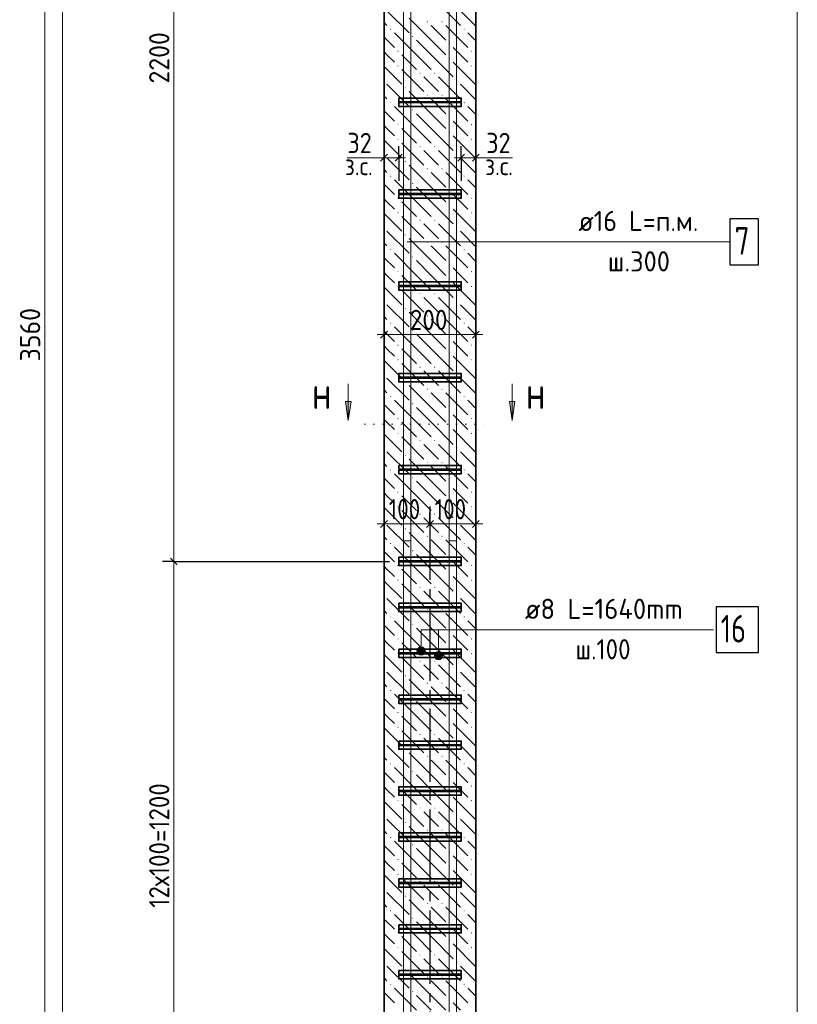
# Model space of a CAD drawing. Header units: millimetres. Extents: x 0 to 59400, y 0 to 42000.
# Tile 17 of 21: x 27313 to 35780, y 19999 to 30719. Entities that reach past the tile are written whole.
import ezdxf

# ---------------------------------------------------------------- set-up
doc = ezdxf.new("R2010")
doc.units = ezdxf.units.MM
for name, pattern in [('______2', [270, 200, -70]), ('______5', [1100, 800, -100, 100, -100]), ('______9', [100, 0, -100])]:
    doc.linetypes.add(name, pattern=pattern)
for name, color, linetype, lineweight in [('S1 Продольная арматура', 52, 'Continuous', 25), ('Standard', 7, 'Continuous', 25), ('Выпуски арматуры Г-обр.', 52, 'Continuous', 25), ('Позиционная метка линия выноска', 7, 'Continuous', 13), ('Размерная выноска', 7, 'Continuous', 13), ('Размерная линия_ общее', 7, 'Continuous', 13), ('Узлы символ', 7, 'Continuous', 25), ('Хомут', 52, 'Continuous', 25)]:
    doc.layers.add(name, color=color, linetype=linetype, lineweight=lineweight)
doc.layers.add('ЖБ Пилон', color=7, linetype='______2', lineweight=13, true_color=0xa0a0a0)
doc.layers.add('Оси', color=7, linetype='______5', lineweight=13, true_color=0x656565)
doc.styles.add('ISOCPEUR', font='txt')

msp = doc.modelspace()

# ---------------------------------------------------------------- hatches: boundary and pattern name
at = {"layer": 'ЖБ Пилон', "linetype": 'Continuous', "lineweight": 18, "transparency": 33554687}
for points in [[(31745, 30696), (31752, 30703), (31758, 30696), (31752, 30690)], [(31905, 30696), (31912, 30703), (31918, 30696), (31912, 30690)], [(31345, 30616), (31352, 30623), (31358, 30616), (31352, 30610)], [(32145, 30616), (32152, 30623), (32158, 30616), (32152, 30610)], [(31585, 30536), (31592, 30543), (31598, 30536), (31592, 30530)], [(31985, 30456), (31992, 30463), (31998, 30456), (31992, 30450)], [(31425, 30376), (31432, 30383), (31438, 30376), (31432, 30370)], [(32225, 30376), (32232, 30383), (32238, 30376), (32232, 30370)], [(31985, 30296), (31992, 30303), (31998, 30296), (31992, 30290)], [(31425, 30216), (31432, 30223), (31438, 30216), (31432, 30210)], [(31665, 30136), (31672, 30143), (31678, 30136), (31672, 30130)], [(31825, 30136), (31832, 30143), (31838, 30136), (31832, 30130)], [(32225, 30216), (32232, 30223), (32238, 30216), (32232, 30210)], [(32065, 30056), (32072, 30063), (32078, 30056), (32072, 30050)], [(31505, 29976), (31512, 29983), (31518, 29976), (31512, 29970)], [(31345, 29816), (31352, 29823), (31358, 29816), (31352, 29810)], [(31745, 29896), (31752, 29903), (31758, 29896), (31752, 29890)], [(31905, 29896), (31912, 29903), (31918, 29896), (31912, 29890)], [(32145, 29816), (32152, 29823), (32158, 29816), (32152, 29810)], [(31585, 29736), (31592, 29743), (31598, 29736), (31592, 29730)], [(31985, 29656), (31992, 29663), (31998, 29656), (31992, 29650)], [(31425, 29576), (31432, 29583), (31438, 29576), (31432, 29570)], [(31985, 29496), (31992, 29503), (31998, 29496), (31992, 29490)], [(32225, 29576), (32232, 29583), (32238, 29576), (32232, 29570)], [(31425, 29416), (31432, 29423), (31438, 29416), (31432, 29410)], [(32225, 29416), (32232, 29423), (32238, 29416), (32232, 29410)], [(31665, 29336), (31672, 29343), (31678, 29336), (31672, 29330)], [(31825, 29336), (31832, 29343), (31838, 29336), (31832, 29330)], [(31505, 29176), (31512, 29183), (31518, 29176), (31512, 29170)], [(32065, 29256), (32072, 29263), (32078, 29256), (32072, 29250)], [(31745, 29096), (31752, 29103), (31758, 29096), (31752, 29090)], [(31905, 29096), (31912, 29103), (31918, 29096), (31912, 29090)], [(31345, 29016), (31352, 29023), (31358, 29016), (31352, 29010)], [(32145, 29016), (32152, 29023), (32158, 29016), (32152, 29010)], [(31585, 28936), (31592, 28943), (31598, 28936), (31592, 28930)], [(31985, 28856), (31992, 28863), (31998, 28856), (31992, 28850)], [(31425, 28776), (31432, 28783), (31438, 28776), (31432, 28770)], [(32225, 28776), (32232, 28783), (32238, 28776), (32232, 28770)], [(31425, 28616), (31432, 28623), (31438, 28616), (31432, 28610)], [(31985, 28696), (31992, 28703), (31998, 28696), (31992, 28690)], [(32225, 28616), (32232, 28623), (32238, 28616), (32232, 28610)], [(31665, 28536), (31672, 28543), (31678, 28536), (31672, 28530)], [(31825, 28536), (31832, 28543), (31838, 28536), (31832, 28530)], [(32065, 28456), (32072, 28463), (32078, 28456), (32072, 28450)], [(31505, 28376), (31512, 28383), (31518, 28376), (31512, 28370)], [(31745, 28296), (31752, 28303), (31758, 28296), (31752, 28290)], [(31905, 28296), (31912, 28303), (31918, 28296), (31912, 28290)], [(31345, 28216), (31352, 28223), (31358, 28216), (31352, 28210)], [(32145, 28216), (32152, 28223), (32158, 28216), (32152, 28210)], [(31585, 28136), (31592, 28143), (31598, 28136), (31592, 28130)], [(31425, 27976), (31432, 27983), (31438, 27976), (31432, 27970)], [(31985, 28056), (31992, 28063), (31998, 28056), (31992, 28050)], [(32225, 27976), (32232, 27983), (32238, 27976), (32232, 27970)], [(31985, 27896), (31992, 27903), (31998, 27896), (31992, 27890)], [(31425, 27816), (31432, 27823), (31438, 27816), (31432, 27810)], [(32225, 27816), (32232, 27823), (32238, 27816), (32232, 27810)], [(31665, 27736), (31672, 27743), (31678, 27736), (31672, 27730)], [(31825, 27736), (31832, 27743), (31838, 27736), (31832, 27730)], [(32065, 27656), (32072, 27663), (32078, 27656), (32072, 27650)], [(31505, 27576), (31512, 27583), (31518, 27576), (31512, 27570)], [(31745, 27496), (31752, 27503), (31758, 27496), (31752, 27490)], [(31905, 27496), (31912, 27503), (31918, 27496), (31912, 27490)], [(31345, 27416), (31352, 27423), (31358, 27416), (31352, 27410)], [(31585, 27336), (31592, 27343), (31598, 27336), (31592, 27330)], [(32145, 27416), (32152, 27423), (32158, 27416), (32152, 27410)], [(31985, 27256), (31992, 27263), (31998, 27256), (31992, 27250)], [(31425, 27176), (31432, 27183), (31438, 27176), (31432, 27170)], [(32225, 27176), (32232, 27183), (32238, 27176), (32232, 27170)], [(31425, 27016), (31432, 27023), (31438, 27016), (31432, 27010)], [(31985, 27096), (31992, 27103), (31998, 27096), (31992, 27090)], [(32225, 27016), (32232, 27023), (32238, 27016), (32232, 27010)], [(31665, 26936), (31672, 26943), (31678, 26936), (31672, 26930)], [(31825, 26936), (31832, 26943), (31838, 26936), (31832, 26930)], [(32065, 26856), (32072, 26863), (32078, 26856), (32072, 26850)], [(31505, 26776), (31512, 26783), (31518, 26776), (31512, 26770)], [(31745, 26696), (31752, 26703), (31758, 26696), (31752, 26690)], [(31905, 26696), (31912, 26703), (31918, 26696), (31912, 26690)], [(31345, 26616), (31352, 26623), (31358, 26616), (31352, 26610)], [(32145, 26616), (32152, 26623), (32158, 26616), (32152, 26610)], [(31585, 26536), (31592, 26543), (31598, 26536), (31592, 26530)], [(31425, 26376), (31432, 26383), (31438, 26376), (31432, 26370)], [(31985, 26456), (31992, 26463), (31998, 26456), (31992, 26450)], [(32225, 26376), (32232, 26383), (32238, 26376), (32232, 26370)], [(31985, 26296), (31992, 26303), (31998, 26296), (31992, 26290)], [(31425, 26216), (31432, 26223), (31438, 26216), (31432, 26210)], [(32225, 26216), (32232, 26223), (32238, 26216), (32232, 26210)], [(31665, 26136), (31672, 26143), (31678, 26136), (31672, 26130)], [(31825, 26136), (31832, 26143), (31838, 26136), (31832, 26130)], [(32065, 26056), (32072, 26063), (32078, 26056), (32072, 26050)], [(31505, 25976), (31512, 25983), (31518, 25976), (31512, 25970)], [(31745, 25896), (31752, 25903), (31758, 25896), (31752, 25890)], [(31905, 25896), (31912, 25903), (31918, 25896), (31912, 25890)], [(31345, 25816), (31352, 25823), (31358, 25816), (31352, 25810)], [(31585, 25736), (31592, 25743), (31598, 25736), (31592, 25730)], [(32145, 25816), (32152, 25823), (32158, 25816), (32152, 25810)], [(31985, 25656), (31992, 25663), (31998, 25656), (31992, 25650)], [(31425, 25576), (31432, 25583), (31438, 25576), (31432, 25570)], [(32225, 25576), (32232, 25583), (32238, 25576), (32232, 25570)], [(31425, 25416), (31432, 25423), (31438, 25416), (31432, 25410)], [(31985, 25496), (31992, 25503), (31998, 25496), (31992, 25490)], [(32225, 25416), (32232, 25423), (32238, 25416), (32232, 25410)], [(31665, 25336), (31672, 25343), (31678, 25336), (31672, 25330)], [(31825, 25336), (31832, 25343), (31838, 25336), (31832, 25330)], [(32065, 25256), (32072, 25263), (32078, 25256), (32072, 25250)], [(31505, 25176), (31512, 25183), (31518, 25176), (31512, 25170)], [(31745, 25096), (31752, 25103), (31758, 25096), (31752, 25090)], [(31905, 25096), (31912, 25103), (31918, 25096), (31912, 25090)], [(31345, 25016), (31352, 25023), (31358, 25016), (31352, 25010)], [(32145, 25016), (32152, 25023), (32158, 25016), (32152, 25010)], [(31585, 24936), (31592, 24943), (31598, 24936), (31592, 24930)], [(31425, 24776), (31432, 24783), (31438, 24776), (31432, 24770)], [(31985, 24856), (31992, 24863), (31998, 24856), (31992, 24850)], [(32225, 24776), (32232, 24783), (32238, 24776), (32232, 24770)], [(31985, 24696), (31992, 24703), (31998, 24696), (31992, 24690)], [(31425, 24616), (31432, 24623), (31438, 24616), (31432, 24610)], [(32225, 24616), (32232, 24623), (32238, 24616), (32232, 24610)], [(31665, 24536), (31672, 24543), (31678, 24536), (31672, 24530)], [(31825, 24536), (31832, 24543), (31838, 24536), (31832, 24530)], [(32065, 24456), (32072, 24463), (32078, 24456), (32072, 24450)], [(31505, 24376), (31512, 24383), (31518, 24376), (31512, 24370)], [(31745, 24296), (31752, 24303), (31758, 24296), (31752, 24290)], [(31905, 24296), (31912, 24303), (31918, 24296), (31912, 24290)], [(31345, 24216), (31352, 24223), (31358, 24216), (31352, 24210)], [(31585, 24136), (31592, 24143), (31598, 24136), (31592, 24130)], [(32145, 24216), (32152, 24223), (32158, 24216), (32152, 24210)], [(31985, 24056), (31992, 24063), (31998, 24056), (31992, 24050)], [(31425, 23976), (31432, 23983), (31438, 23976), (31432, 23970)], [(32225, 23976), (32232, 23983), (32238, 23976), (32232, 23970)], [(31425, 23816), (31432, 23823), (31438, 23816), (31432, 23810)], [(31985, 23896), (31992, 23903), (31998, 23896), (31992, 23890)], [(32225, 23816), (32232, 23823), (32238, 23816), (32232, 23810)], [(31665, 23736), (31672, 23743), (31678, 23736), (31672, 23730)], [(31825, 23736), (31832, 23743), (31838, 23736), (31832, 23730)], [(32065, 23656), (32072, 23663), (32078, 23656), (32072, 23650)], [(31505, 23576), (31512, 23583), (31518, 23576), (31512, 23570)], [(31745, 23496), (31752, 23503), (31758, 23496), (31752, 23490)], [(31905, 23496), (31912, 23503), (31918, 23496), (31912, 23490)], [(31345, 23416), (31352, 23423), (31358, 23416), (31352, 23410)], [(32145, 23416), (32152, 23423), (32158, 23416), (32152, 23410)], [(31585, 23336), (31592, 23343), (31598, 23336), (31592, 23330)], [(31985, 23256), (31992, 23263), (31998, 23256), (31992, 23250)], [(31425, 23176), (31432, 23183), (31438, 23176), (31432, 23170)], [(32225, 23176), (32232, 23183), (32238, 23176), (32232, 23170)], [(31985, 23096), (31992, 23103), (31998, 23096), (31992, 23090)], [(31425, 23016), (31432, 23023), (31438, 23016), (31432, 23010)], [(31665, 22936), (31672, 22943), (31678, 22936), (31672, 22930)], [(31825, 22936), (31832, 22943), (31838, 22936), (31832, 22930)], [(32225, 23016), (32232, 23023), (32238, 23016), (32232, 23010)], [(32065, 22856), (32072, 22863), (32078, 22856), (32072, 22850)], [(31505, 22776), (31512, 22783), (31518, 22776), (31512, 22770)], [(31345, 22616), (31352, 22623), (31358, 22616), (31352, 22610)], [(31745, 22696), (31752, 22703), (31758, 22696), (31752, 22690)], [(31905, 22696), (31912, 22703), (31918, 22696), (31912, 22690)], [(32145, 22616), (32152, 22623), (32158, 22616), (32152, 22610)], [(31585, 22536), (31592, 22543), (31598, 22536), (31592, 22530)], [(31985, 22456), (31992, 22463), (31998, 22456), (31992, 22450)], [(31425, 22376), (31432, 22383), (31438, 22376), (31432, 22370)], [(31985, 22296), (31992, 22303), (31998, 22296), (31992, 22290)], [(32225, 22376), (32232, 22383), (32238, 22376), (32232, 22370)], [(31425, 22216), (31432, 22223), (31438, 22216), (31432, 22210)], [(32225, 22216), (32232, 22223), (32238, 22216), (32232, 22210)], [(31665, 22136), (31672, 22143), (31678, 22136), (31672, 22130)], [(31825, 22136), (31832, 22143), (31838, 22136), (31832, 22130)], [(31505, 21976), (31512, 21983), (31518, 21976), (31512, 21970)], [(32065, 22056), (32072, 22063), (32078, 22056), (32072, 22050)], [(31745, 21896), (31752, 21903), (31758, 21896), (31752, 21890)], [(31905, 21896), (31912, 21903), (31918, 21896), (31912, 21890)], [(31345, 21816), (31352, 21823), (31358, 21816), (31352, 21810)], [(32145, 21816), (32152, 21823), (32158, 21816), (32152, 21810)], [(31585, 21736), (31592, 21743), (31598, 21736), (31592, 21730)], [(31985, 21656), (31992, 21663), (31998, 21656), (31992, 21650)], [(31425, 21576), (31432, 21583), (31438, 21576), (31432, 21570)], [(32225, 21576), (32232, 21583), (32238, 21576), (32232, 21570)], [(31985, 21496), (31992, 21503), (31998, 21496), (31992, 21490)], [(31425, 21416), (31432, 21423), (31438, 21416), (31432, 21410)], [(31665, 21336), (31672, 21343), (31678, 21336), (31672, 21330)], [(31825, 21336), (31832, 21343), (31838, 21336), (31832, 21330)], [(32225, 21416), (32232, 21423), (32238, 21416), (32232, 21410)], [(32065, 21256), (32072, 21263), (32078, 21256), (32072, 21250)], [(31505, 21176), (31512, 21183), (31518, 21176), (31512, 21170)], [(31345, 21016), (31352, 21023), (31358, 21016), (31352, 21010)], [(31745, 21096), (31752, 21103), (31758, 21096), (31752, 21090)], [(31905, 21096), (31912, 21103), (31918, 21096), (31912, 21090)], [(32145, 21016), (32152, 21023), (32158, 21016), (32152, 21010)], [(31585, 20936), (31592, 20943), (31598, 20936), (31592, 20930)], [(31985, 20856), (31992, 20863), (31998, 20856), (31992, 20850)], [(31425, 20776), (31432, 20783), (31438, 20776), (31432, 20770)], [(31985, 20696), (31992, 20703), (31998, 20696), (31992, 20690)], [(32225, 20776), (32232, 20783), (32238, 20776), (32232, 20770)], [(31425, 20616), (31432, 20623), (31438, 20616), (31432, 20610)], [(32225, 20616), (32232, 20623), (32238, 20616), (32232, 20610)], [(31665, 20536), (31672, 20543), (31678, 20536), (31672, 20530)], [(31825, 20536), (31832, 20543), (31838, 20536), (31832, 20530)], [(31505, 20376), (31512, 20383), (31518, 20376), (31512, 20370)], [(32065, 20456), (32072, 20463), (32078, 20456), (32072, 20450)], [(31745, 20296), (31752, 20303), (31758, 20296), (31752, 20290)], [(31905, 20296), (31912, 20303), (31918, 20296), (31912, 20290)], [(31345, 20216), (31352, 20223), (31358, 20216), (31352, 20210)], [(32145, 20216), (32152, 20223), (32158, 20216), (32152, 20210)], [(31585, 20136), (31592, 20143), (31598, 20136), (31592, 20130)], [(31985, 20056), (31992, 20063), (31998, 20056), (31992, 20050)]]:
    msp.add_hatch(color=7, dxfattribs=at).paths.add_polyline_path(points, flags=16)
at = {"layer": 'Позиционная метка линия выноска', "linetype": 'Continuous', "lineweight": 13, "transparency": 33554687}
for points in [[(31722, 23868), (31644, 23868), (31638, 23846)], [(31722, 23868), (31638, 23846), (31728, 23846)], [(31728, 23846), (31638, 23846), (31644, 23823)], [(31705, 23885), (31660, 23885), (31644, 23868)], [(31705, 23885), (31644, 23868), (31722, 23868)], [(31728, 23846), (31644, 23823), (31722, 23823)], [(31722, 23823), (31644, 23823), (31660, 23807)], [(31660, 23885), (31705, 23885), (31683, 23891)], [(31722, 23823), (31660, 23807), (31705, 23807)], [(31705, 23807), (31660, 23807), (31683, 23801)], [(31912, 23818), (31834, 23818), (31828, 23796)], [(31912, 23818), (31828, 23796), (31918, 23796)], [(31895, 23835), (31850, 23835), (31834, 23818)], [(31895, 23835), (31834, 23818), (31912, 23818)], [(31850, 23835), (31895, 23835), (31873, 23841)], [(31918, 23796), (31828, 23796), (31834, 23773)], [(31918, 23796), (31834, 23773), (31912, 23773)], [(31912, 23773), (31834, 23773), (31850, 23757)], [(31912, 23773), (31850, 23757), (31895, 23757)], [(31895, 23757), (31850, 23757), (31873, 23751)]]:
    msp.add_hatch(color=7, dxfattribs=at).paths.add_polyline_path(points)
at = {"layer": 'Узлы символ', "linetype": 'Continuous', "lineweight": 13, "transparency": 33554687}
for points in [[(30921, 26564), (30891, 26354), (30861, 26564)], [(32705, 26564), (32675, 26354), (32645, 26564)]]:
    msp.add_hatch(color=7, dxfattribs=at).paths.add_polyline_path(points, flags=16)

# ---------------------------------------------------------------- linework, layer by layer
at = {"layer": 'S1 Продольная арматура', "color": 7, "linetype": 'Continuous', "lineweight": 18, "transparency": 33554687}
for points in [[(31990, 18396), (31990, 36921), (28490, 36921), (28490, 37001), (32070, 37001), (32070, 18396), (31990, 18396)], [(31990, 18396), (31990, 36921), (28490, 36921), (28490, 37001), (32070, 37001), (32070, 18396), (31990, 18396)], [(31990, 18396), (31990, 36921), (28490, 36921), (28490, 37001), (32070, 37001), (32070, 18396), (31990, 18396)], [(31490, 18396), (31490, 37001), (35070, 37001), (35070, 36921), (31570, 36921), (31570, 18396), (31490, 18396)], [(31490, 18396), (31490, 37001), (35070, 37001), (35070, 36921), (31570, 36921), (31570, 18396), (31490, 18396)], [(31490, 18396), (31490, 37001), (35070, 37001), (35070, 36921), (31570, 36921), (31570, 18396), (31490, 18396)]]:
    msp.add_lwpolyline(points, dxfattribs=at)
at = {"layer": 'S1 Продольная арматура', "color": 7, "linetype": 'Continuous', "lineweight": 25, "transparency": 33554687}
msp.add_lwpolyline([(35046, 28051), (35356, 28051), (35356, 28551), (35046, 28551), (35046, 28051)], dxfattribs=at)
at = {"layer": 'Standard', "color": 251, "linetype": 'Continuous', "lineweight": -3, "true_color": 0x656565, "transparency": 33554687}
for p, q in [((31280, 29217), (31280, 29342)), ((31440, 29217), (31440, 29342)), ((32120, 29217), (32120, 29342)), ((32280, 29217), (32280, 29342)), ((31280, 29217), (31280, 29092)), ((31280, 29217), (31280, 29217)), ((31440, 29217), (31440, 29092)), ((31440, 29217), (31440, 28966)), ((32120, 29217), (32120, 29092)), ((32120, 29217), (32120, 28966)), ((32280, 29217), (32280, 29092)), ((32280, 29217), (32280, 29217)), ((31280, 27291), (31280, 27416)), ((32280, 27291), (32280, 27416)), ((31280, 27291), (31280, 27166)), ((31280, 27291), (31280, 27291)), ((32280, 27291), (32280, 27166)), ((32280, 27291), (32280, 27291)), ((31280, 25230), (31280, 25355)), ((31780, 25230), (31780, 25355)), ((32280, 25230), (32280, 25355)), ((31280, 25230), (31280, 25105)), ((31280, 25230), (31280, 25230)), ((31780, 25230), (31780, 25105)), ((31780, 25230), (31780, 25230)), ((32280, 25230), (32280, 25105)), ((32280, 25230), (32280, 25230))]:
    msp.add_line(p, q, dxfattribs=at)
at = {"layer": 'Standard', "color": 7, "linetype": 'Continuous', "lineweight": 13, "transparency": 33554687}
for p, q in [((31280, 29217), (31205, 29217)), ((31440, 29217), (31280, 29217)), ((31440, 29217), (31515, 29217)), ((32120, 29217), (32045, 29217)), ((32120, 29217), (32280, 29217)), ((32280, 29217), (32355, 29217)), ((31280, 27291), (31205, 27291)), ((31280, 27291), (32280, 27291)), ((32280, 27291), (32355, 27291)), ((31280, 25230), (31205, 25230)), ((31280, 25230), (31780, 25230)), ((31780, 25230), (32280, 25230)), ((32280, 25230), (32355, 25230))]:
    msp.add_line(p, q, dxfattribs=at)
at = {"layer": 'Standard', "color": 7, "linetype": 'Continuous', "lineweight": 25, "transparency": 33554687}
for p, q in [((31317, 29255), (31242, 29180)), ((31477, 29255), (31402, 29180)), ((32082, 29180), (32157, 29255)), ((32242, 29180), (32317, 29255)), ((31242, 27253), (31317, 27328)), ((32242, 27253), (32317, 27328)), ((31242, 25192), (31317, 25267)), ((31742, 25192), (31817, 25267)), ((32242, 25192), (32317, 25267))]:
    msp.add_line(p, q, dxfattribs=at)
at = {"layer": 'Standard', "color": 254, "linetype": 'Continuous', "lineweight": 13, "true_color": 0xc4c4ff, "transparency": 33554687}
msp.add_lwpolyline([(27780, 14896), (35780, 14896), (35780, 39174), (27780, 39174), (27780, 14896)], dxfattribs=at)
at = {"layer": 'Выпуски арматуры Г-обр.', "color": 251, "linetype": '______2', "lineweight": 13, "true_color": 0x656565, "transparency": 33554687}
for points in [[(31490, 15356), (31490, 25046), (31570, 25046), (31570, 15356), (31490, 15356)], [(31490, 15356), (31490, 25046), (31570, 25046), (31570, 15356), (31490, 15356)], [(31490, 15356), (31490, 25046), (31570, 25046), (31570, 15356), (31490, 15356)], [(31990, 15356), (31990, 25046), (32070, 25046), (32070, 15356), (31990, 15356)], [(31990, 15356), (31990, 25046), (32070, 25046), (32070, 15356), (31990, 15356)], [(31990, 15356), (31990, 25046), (32070, 25046), (32070, 15356), (31990, 15356)]]:
    msp.add_lwpolyline(points, dxfattribs=at)
at = {"layer": 'ЖБ Пилон', "color": 7, "linetype": 'Continuous', "lineweight": 35, "transparency": 33554687}
for p, q in [((31280, 36196), (31280, 18396)), ((32280, 18396), (32280, 36196))]:
    msp.add_line(p, q, dxfattribs=at)
at = {"layer": 'ЖБ Пилон', "color": 9, "linetype": 'Continuous', "lineweight": 18, "true_color": 0xc7c7c7, "transparency": 33554687}
for p, q in [((31872, 30896), (32112, 30656)), ((31312, 30816), (31552, 30576)), ((32112, 30816), (32280, 30648)), ((31280, 30688), (31312, 30656)), ((31792, 30496), (31552, 30736)), ((31632, 30336), (31392, 30576)), ((31792, 30656), (31952, 30496)), ((31952, 30656), (32192, 30416)), ((32280, 30488), (32192, 30576)), ((31280, 30528), (31392, 30416)), ((31632, 30496), (31792, 30336)), ((31792, 30496), (31952, 30336)), ((31312, 30336), (31280, 30368)), ((32112, 30336), (32032, 30416)), ((31392, 30256), (31312, 30336)), ((31472, 30336), (31632, 30176)), ((31632, 30336), (31792, 30176)), ((31792, 30336), (32032, 30096)), ((32032, 30256), (32272, 30016)), ((32192, 30256), (32112, 30336)), ((32272, 30336), (32280, 30328)), ((31280, 30208), (31472, 30016)), ((31472, 30176), (31712, 29936)), ((32272, 30176), (32280, 30168)), ((31312, 30016), (31552, 29776)), ((31792, 30016), (31712, 30096)), ((31872, 29936), (31792, 30016)), ((31872, 30096), (32112, 29856)), ((32112, 30016), (32280, 29848)), ((31792, 29696), (31552, 29936)), ((31280, 29888), (31312, 29856)), ((31792, 29856), (31952, 29696)), ((31952, 29856), (32192, 29616)), ((31280, 29728), (31392, 29616)), ((31632, 29536), (31392, 29776)), ((31632, 29696), (31792, 29536)), ((31792, 29696), (31952, 29536)), ((32280, 29688), (32192, 29776)), ((32112, 29536), (32032, 29616)), ((31312, 29536), (31280, 29568)), ((31392, 29456), (31312, 29536)), ((31472, 29536), (31632, 29376)), ((31632, 29536), (31792, 29376)), ((31792, 29536), (32032, 29296)), ((32192, 29456), (32112, 29536)), ((32272, 29536), (32280, 29528)), ((31280, 29408), (31472, 29216)), ((31472, 29376), (31712, 29136)), ((32032, 29456), (32272, 29216)), ((32272, 29376), (32280, 29368)), ((31792, 29216), (31712, 29296)), ((31872, 29296), (32112, 29056)), ((31312, 29216), (31552, 28976)), ((31872, 29136), (31792, 29216)), ((32112, 29216), (32280, 29048)), ((31280, 29088), (31312, 29056)), ((31792, 28896), (31552, 29136)), ((31792, 29056), (31952, 28896)), ((31952, 29056), (32192, 28816)), ((31632, 28736), (31392, 28976)), ((32280, 28888), (32192, 28976)), ((31280, 28928), (31392, 28816)), ((31632, 28896), (31792, 28736)), ((31792, 28896), (31952, 28736)), ((31312, 28736), (31280, 28768)), ((31392, 28656), (31312, 28736)), ((31472, 28736), (31632, 28576)), ((31632, 28736), (31792, 28576)), ((31792, 28736), (32032, 28496)), ((32112, 28736), (32032, 28816)), ((32192, 28656), (32112, 28736)), ((32272, 28736), (32280, 28728)), ((32032, 28656), (32272, 28416)), ((31280, 28608), (31472, 28416)), ((31472, 28576), (31712, 28336)), ((32272, 28576), (32280, 28568)), ((31312, 28416), (31552, 28176)), ((31792, 28416), (31712, 28496)), ((31872, 28336), (31792, 28416)), ((31872, 28496), (32112, 28256)), ((32112, 28416), (32280, 28248)), ((31792, 28096), (31552, 28336)), ((31280, 28288), (31312, 28256)), ((31792, 28256), (31952, 28096)), ((31952, 28256), (32192, 28016)), ((31280, 28128), (31392, 28016)), ((31632, 27936), (31392, 28176)), ((31632, 28096), (31792, 27936)), ((31792, 28096), (31952, 27936)), ((32280, 28088), (32192, 28176)), ((32112, 27936), (32032, 28016)), ((31312, 27936), (31280, 27968)), ((31392, 27856), (31312, 27936)), ((31472, 27936), (31632, 27776)), ((31632, 27936), (31792, 27776)), ((31792, 27936), (32032, 27696)), ((32192, 27856), (32112, 27936)), ((32272, 27936), (32280, 27928)), ((31280, 27808), (31472, 27616)), ((31472, 27776), (31712, 27536)), ((32032, 27856), (32272, 27616)), ((32272, 27776), (32280, 27768)), ((31792, 27616), (31712, 27696)), ((31872, 27696), (32112, 27456)), ((31312, 27616), (31552, 27376)), ((31872, 27536), (31792, 27616)), ((32112, 27616), (32280, 27448)), ((31280, 27488), (31312, 27456)), ((31792, 27296), (31552, 27536)), ((31792, 27456), (31952, 27296)), ((31952, 27456), (32192, 27216)), ((31632, 27136), (31392, 27376)), ((32280, 27288), (32192, 27376)), ((31280, 27328), (31392, 27216)), ((31632, 27296), (31792, 27136)), ((31792, 27296), (31952, 27136)), ((31312, 27136), (31280, 27168)), ((31392, 27056), (31312, 27136)), ((31472, 27136), (31632, 26976)), ((31632, 27136), (31792, 26976)), ((31792, 27136), (32032, 26896)), ((32112, 27136), (32032, 27216)), ((32192, 27056), (32112, 27136)), ((32272, 27136), (32280, 27128)), ((32032, 27056), (32272, 26816)), ((31280, 27008), (31472, 26816)), ((31472, 26976), (31712, 26736)), ((32272, 26976), (32280, 26968)), ((31312, 26816), (31552, 26576)), ((31792, 26816), (31712, 26896)), ((31872, 26736), (31792, 26816)), ((31872, 26896), (32112, 26656)), ((32112, 26816), (32280, 26648)), ((31792, 26496), (31552, 26736)), ((31280, 26688), (31312, 26656)), ((31792, 26656), (31952, 26496)), ((31952, 26656), (32192, 26416)), ((31280, 26528), (31392, 26416)), ((31632, 26336), (31392, 26576)), ((31632, 26496), (31792, 26336)), ((31792, 26496), (31952, 26336)), ((32280, 26488), (32192, 26576)), ((32112, 26336), (32032, 26416)), ((31312, 26336), (31280, 26368)), ((31392, 26256), (31312, 26336)), ((31472, 26336), (31632, 26176)), ((31632, 26336), (31792, 26176)), ((31792, 26336), (32032, 26096)), ((32192, 26256), (32112, 26336)), ((32272, 26336), (32280, 26328)), ((31280, 26208), (31472, 26016)), ((31472, 26176), (31712, 25936)), ((32032, 26256), (32272, 26016)), ((32272, 26176), (32280, 26168)), ((31792, 26016), (31712, 26096)), ((31872, 26096), (32112, 25856)), ((31312, 26016), (31552, 25776)), ((31872, 25936), (31792, 26016)), ((32112, 26016), (32280, 25848)), ((31280, 25888), (31312, 25856)), ((31792, 25696), (31552, 25936)), ((31792, 25856), (31952, 25696)), ((31952, 25856), (32192, 25616)), ((31632, 25536), (31392, 25776)), ((32280, 25688), (32192, 25776)), ((31280, 25728), (31392, 25616)), ((31632, 25696), (31792, 25536)), ((31792, 25696), (31952, 25536)), ((31312, 25536), (31280, 25568)), ((31392, 25456), (31312, 25536)), ((31472, 25536), (31632, 25376)), ((31632, 25536), (31792, 25376)), ((31792, 25536), (32032, 25296)), ((32112, 25536), (32032, 25616)), ((32192, 25456), (32112, 25536)), ((32272, 25536), (32280, 25528)), ((31280, 25408), (31472, 25216)), ((32032, 25456), (32272, 25216)), ((31472, 25376), (31712, 25136)), ((32272, 25376), (32280, 25368)), ((31312, 25216), (31552, 24976)), ((31792, 25216), (31712, 25296)), ((31872, 25136), (31792, 25216)), ((31872, 25296), (32112, 25056)), ((32112, 25216), (32280, 25048)), ((31280, 25088), (31312, 25056)), ((31792, 24896), (31552, 25136)), ((31792, 25056), (31952, 24896)), ((31952, 25056), (32192, 24816)), ((31280, 24928), (31392, 24816)), ((31632, 24736), (31392, 24976)), ((31632, 24896), (31792, 24736)), ((31792, 24896), (31952, 24736)), ((32280, 24888), (32192, 24976)), ((31312, 24736), (31280, 24768)), ((32112, 24736), (32032, 24816)), ((31392, 24656), (31312, 24736)), ((31472, 24736), (31632, 24576)), ((31632, 24736), (31792, 24576)), ((31792, 24736), (32032, 24496)), ((32032, 24656), (32272, 24416)), ((32192, 24656), (32112, 24736)), ((32272, 24736), (32280, 24728)), ((31280, 24608), (31472, 24416)), ((31472, 24576), (31712, 24336)), ((32272, 24576), (32280, 24568)), ((31792, 24416), (31712, 24496)), ((31872, 24496), (32112, 24256)), ((31312, 24416), (31552, 24176)), ((31792, 24096), (31552, 24336)), ((31872, 24336), (31792, 24416)), ((32112, 24416), (32280, 24248)), ((31280, 24288), (31312, 24256)), ((31792, 24256), (31952, 24096)), ((31952, 24256), (32192, 24016)), ((31280, 24128), (31392, 24016)), ((31632, 23936), (31392, 24176)), ((32280, 24088), (32192, 24176)), ((31632, 24096), (31792, 23936)), ((31792, 24096), (31952, 23936)), ((32112, 23936), (32032, 24016)), ((31312, 23936), (31280, 23968)), ((31392, 23856), (31312, 23936)), ((31472, 23936), (31632, 23776)), ((31632, 23936), (31792, 23776)), ((31792, 23936), (32032, 23696)), ((32192, 23856), (32112, 23936)), ((32272, 23936), (32280, 23928)), ((31280, 23808), (31472, 23616)), ((32032, 23856), (32272, 23616)), ((31472, 23776), (31712, 23536)), ((31792, 23616), (31712, 23696)), ((31872, 23696), (32112, 23456)), ((32272, 23776), (32280, 23768)), ((31312, 23616), (31552, 23376)), ((31872, 23536), (31792, 23616)), ((32112, 23616), (32280, 23448)), ((31280, 23488), (31312, 23456)), ((31792, 23296), (31552, 23536)), ((31632, 23136), (31392, 23376)), ((31792, 23456), (31952, 23296)), ((31952, 23456), (32192, 23216)), ((32280, 23288), (32192, 23376)), ((31280, 23328), (31392, 23216)), ((31632, 23296), (31792, 23136)), ((31792, 23296), (31952, 23136)), ((31312, 23136), (31280, 23168)), ((32112, 23136), (32032, 23216)), ((31392, 23056), (31312, 23136)), ((31472, 23136), (31632, 22976)), ((31632, 23136), (31792, 22976)), ((31792, 23136), (32032, 22896)), ((32032, 23056), (32272, 22816)), ((32192, 23056), (32112, 23136)), ((32272, 23136), (32280, 23128)), ((31280, 23008), (31472, 22816)), ((31472, 22976), (31712, 22736)), ((32272, 22976), (32280, 22968)), ((31792, 22816), (31712, 22896)), ((31872, 22896), (32112, 22656)), ((31312, 22816), (31552, 22576)), ((31792, 22496), (31552, 22736)), ((31872, 22736), (31792, 22816)), ((32112, 22816), (32280, 22648)), ((31280, 22688), (31312, 22656)), ((31792, 22656), (31952, 22496)), ((31952, 22656), (32192, 22416)), ((31280, 22528), (31392, 22416)), ((31632, 22336), (31392, 22576)), ((32280, 22488), (32192, 22576)), ((31632, 22496), (31792, 22336)), ((31792, 22496), (31952, 22336)), ((32112, 22336), (32032, 22416)), ((31312, 22336), (31280, 22368)), ((31392, 22256), (31312, 22336)), ((31472, 22336), (31632, 22176)), ((31632, 22336), (31792, 22176)), ((31792, 22336), (32032, 22096)), ((32192, 22256), (32112, 22336)), ((32272, 22336), (32280, 22328)), ((31280, 22208), (31472, 22016)), ((32032, 22256), (32272, 22016)), ((31472, 22176), (31712, 21936)), ((31792, 22016), (31712, 22096)), ((31872, 22096), (32112, 21856)), ((32272, 22176), (32280, 22168)), ((31312, 22016), (31552, 21776)), ((31872, 21936), (31792, 22016)), ((32112, 22016), (32280, 21848)), ((31280, 21888), (31312, 21856)), ((31792, 21696), (31552, 21936)), ((31632, 21536), (31392, 21776)), ((31792, 21856), (31952, 21696)), ((31952, 21856), (32192, 21616)), ((32280, 21688), (32192, 21776)), ((31280, 21728), (31392, 21616)), ((31632, 21696), (31792, 21536)), ((31792, 21696), (31952, 21536)), ((31312, 21536), (31280, 21568)), ((32112, 21536), (32032, 21616)), ((31392, 21456), (31312, 21536)), ((31472, 21536), (31632, 21376)), ((31632, 21536), (31792, 21376)), ((31792, 21536), (32032, 21296)), ((32032, 21456), (32272, 21216)), ((32192, 21456), (32112, 21536)), ((32272, 21536), (32280, 21528)), ((31280, 21408), (31472, 21216)), ((31472, 21376), (31712, 21136)), ((32272, 21376), (32280, 21368)), ((31792, 21216), (31712, 21296)), ((31872, 21296), (32112, 21056)), ((31312, 21216), (31552, 20976)), ((31792, 20896), (31552, 21136)), ((31872, 21136), (31792, 21216)), ((32112, 21216), (32280, 21048)), ((31280, 21088), (31312, 21056)), ((31792, 21056), (31952, 20896)), ((31952, 21056), (32192, 20816)), ((31280, 20928), (31392, 20816)), ((31632, 20736), (31392, 20976)), ((32280, 20888), (32192, 20976)), ((31632, 20896), (31792, 20736)), ((31792, 20896), (31952, 20736)), ((32112, 20736), (32032, 20816)), ((31312, 20736), (31280, 20768)), ((31392, 20656), (31312, 20736)), ((31472, 20736), (31632, 20576)), ((31632, 20736), (31792, 20576)), ((31792, 20736), (32032, 20496)), ((32192, 20656), (32112, 20736)), ((32272, 20736), (32280, 20728)), ((31280, 20608), (31472, 20416)), ((32032, 20656), (32272, 20416)), ((31472, 20576), (31712, 20336)), ((31792, 20416), (31712, 20496)), ((31872, 20496), (32112, 20256)), ((32272, 20576), (32280, 20568)), ((31312, 20416), (31552, 20176)), ((31872, 20336), (31792, 20416)), ((32112, 20416), (32280, 20248)), ((31280, 20288), (31312, 20256)), ((31792, 20096), (31552, 20336)), ((31632, 19936), (31392, 20176)), ((31792, 20256), (31952, 20096)), ((31952, 20256), (32192, 20016)), ((32280, 20088), (32192, 20176)), ((31280, 20128), (31392, 20016)), ((31632, 20096), (31792, 19936)), ((31792, 20096), (31952, 19936)), ((32112, 19936), (32032, 20016))]:
    msp.add_line(p, q, dxfattribs=at)
at = {"layer": 'Оси', "color": 8, "linetype": '______5', "lineweight": -3, "transparency": 33554687}
msp.add_line((31780, 25421), (31780, 14605), dxfattribs=at)
at = {"layer": 'Позиционная метка линия выноска', "color": 7, "linetype": 'Continuous', "lineweight": 13, "transparency": 33554687}
for p, q in [((35046, 28301), (31530, 28301)), ((31638, 23846), (31638, 23846)), ((31683, 23891), (31683, 23891)), ((31683, 23801), (31683, 23801)), ((31728, 23846), (31728, 23846)), ((31873, 23841), (31873, 23841)), ((31828, 23796), (31828, 23796)), ((31873, 23751), (31873, 23751)), ((31918, 23796), (31918, 23796))]:
    msp.add_line(p, q, dxfattribs=at)
for points in [[(34701, 24078), (31683, 24078), (31683, 23846)], [(34866, 24078), (31873, 24078), (31873, 23796)]]:
    msp.add_lwpolyline(points, dxfattribs=at)
for centre in [(31683, 23846), (31873, 23796)]:
    msp.add_circle(centre, 45, dxfattribs=at)
at = {"layer": 'Размерная выноска', "color": 7, "linetype": 'Continuous', "lineweight": 13, "transparency": 33554687}
for p, q in [((31280, 29217), (30880, 29217)), ((32280, 29217), (32680, 29217))]:
    msp.add_line(p, q, dxfattribs=at)
at = {"layer": 'Размерная линия_ общее', "color": 7, "linetype": 'Continuous', "lineweight": 13, "transparency": 33554687}
for p, q in [((27586, 36196), (27586, 18396)), ((28992, 24821), (28992, 35821)), ((28992, 18821), (28992, 24821))]:
    msp.add_line(p, q, dxfattribs=at)
at = {"layer": 'Размерная линия_ общее', "color": 253, "linetype": 'Continuous', "lineweight": -3, "true_color": 0xa0a0a0, "transparency": 33554687}
for q in [(28867, 24821), (29117, 24821), (31340, 24821)]:
    msp.add_line((28992, 24821), q, dxfattribs=at)
at = {"layer": 'Размерная линия_ общее', "color": 7, "linetype": 'Continuous', "lineweight": 25, "transparency": 33554687}
msp.add_line((29029, 24783), (28954, 24858), dxfattribs=at)
at = {"layer": 'Узлы символ', "color": 7, "linetype": 'Continuous', "lineweight": 13, "transparency": 33554687}
for p, q in [((30891, 26354), (30891, 26754)), ((32675, 26354), (32675, 26754)), ((30891, 26354), (30861, 26564)), ((30861, 26564), (30921, 26564)), ((30891, 26564), (30891, 26579)), ((30921, 26564), (30891, 26354)), ((32675, 26354), (32645, 26564)), ((32645, 26564), (32705, 26564)), ((32675, 26564), (32675, 26579)), ((32705, 26564), (32675, 26354)), ((30891, 26354), (30891, 26354)), ((30891, 26354), (30891, 26354)), ((30891, 26354), (30891, 26354)), ((32675, 26354), (32675, 26354)), ((32675, 26354), (32675, 26354)), ((32675, 26354), (32675, 26354))]:
    msp.add_line(p, q, dxfattribs=at)
at = {"layer": 'Узлы символ', "color": 7, "linetype": '______9', "lineweight": 13, "transparency": 33554687}
msp.add_line((31069, 26315), (32469, 26315), dxfattribs=at)
at = {"layer": 'Хомут', "color": 7, "linetype": 'Continuous', "lineweight": 35, "transparency": 33554687}
for points in [[(31440, 29866), (32120, 29866), (32120, 29826), (31440, 29826), (31440, 29866)], [(31440, 29816), (32120, 29816), (32120, 29776), (31440, 29776), (31440, 29816)], [(31440, 28866), (32120, 28866), (32120, 28826), (31440, 28826), (31440, 28866)], [(31440, 28816), (32120, 28816), (32120, 28776), (31440, 28776), (31440, 28816)], [(31440, 27866), (32120, 27866), (32120, 27826), (31440, 27826), (31440, 27866)], [(31440, 27816), (32120, 27816), (32120, 27776), (31440, 27776), (31440, 27816)], [(31440, 26866), (32120, 26866), (32120, 26826), (31440, 26826), (31440, 26866)], [(31440, 26816), (32120, 26816), (32120, 26776), (31440, 26776), (31440, 26816)], [(31440, 25866), (32120, 25866), (32120, 25826), (31440, 25826), (31440, 25866)], [(31440, 25816), (32120, 25816), (32120, 25776), (31440, 25776), (31440, 25816)], [(31440, 24866), (32120, 24866), (32120, 24826), (31440, 24826), (31440, 24866)], [(31440, 24816), (32120, 24816), (32120, 24776), (31440, 24776), (31440, 24816)], [(31440, 24366), (32120, 24366), (32120, 24326), (31440, 24326), (31440, 24366)], [(31440, 24316), (32120, 24316), (32120, 24276), (31440, 24276), (31440, 24316)], [(31440, 23866), (32120, 23866), (32120, 23826), (31440, 23826), (31440, 23866)], [(31440, 23816), (32120, 23816), (32120, 23776), (31440, 23776), (31440, 23816)], [(31440, 23366), (32120, 23366), (32120, 23326), (31440, 23326), (31440, 23366)], [(31440, 23316), (32120, 23316), (32120, 23276), (31440, 23276), (31440, 23316)], [(31440, 22866), (32120, 22866), (32120, 22826), (31440, 22826), (31440, 22866)], [(31440, 22816), (32120, 22816), (32120, 22776), (31440, 22776), (31440, 22816)], [(31440, 22366), (32120, 22366), (32120, 22326), (31440, 22326), (31440, 22366)], [(31440, 22316), (32120, 22316), (32120, 22276), (31440, 22276), (31440, 22316)], [(31440, 21866), (32120, 21866), (32120, 21826), (31440, 21826), (31440, 21866)], [(31440, 21816), (32120, 21816), (32120, 21776), (31440, 21776), (31440, 21816)], [(31440, 21366), (32120, 21366), (32120, 21326), (31440, 21326), (31440, 21366)], [(31440, 21316), (32120, 21316), (32120, 21276), (31440, 21276), (31440, 21316)], [(31440, 20866), (32120, 20866), (32120, 20826), (31440, 20826), (31440, 20866)], [(31440, 20816), (32120, 20816), (32120, 20776), (31440, 20776), (31440, 20816)], [(31440, 20366), (32120, 20366), (32120, 20326), (31440, 20326), (31440, 20366)], [(31440, 20316), (32120, 20316), (32120, 20276), (31440, 20276), (31440, 20316)]]:
    msp.add_lwpolyline(points, dxfattribs=at)
at = {"layer": 'Хомут', "color": 7, "linetype": 'Continuous', "lineweight": 25, "transparency": 33554687}
msp.add_lwpolyline([(34896, 23828), (35356, 23828), (35356, 24328), (34896, 24328), (34896, 23828)], dxfattribs=at)

# ---------------------------------------------------------------- texts
at = {"layer": 'S1 Продольная арматура', "color": 7, "linetype": 'Continuous', "lineweight": 13, "transparency": 33554687, "attachment_point": 7, "style": 'ISOCPEUR'}
for s, insert, char_height, width in [('\\W0.94;ø16 L=п.м. ', (33398, 28418), 220, 1599.15), ('\\W0.78;7', (35096, 28161), 300, 326.41), ('\\W0.95;ш.300 ', (33717, 27978), 220, 962.14)]:
    msp.add_mtext(s, dxfattribs=dict(at, insert=insert, char_height=char_height, width=width))
at = {"layer": 'Standard', "color": 7, "linetype": 'Continuous', "lineweight": 25, "transparency": 33554687, "char_height": 220, "attachment_point": 7, "style": 'ISOCPEUR'}
for s, insert, width in [('\\W0.87;32', (30881, 29267), 403.94), ('\\W0.87;32', (32392, 29267), 403.92), ('\\W0.91;200', (31560, 27341), 561.99), ('\\W0.83;100', (31332, 25280), 508.57), ('\\W0.83;100', (31832, 25280), 508.57)]:
    msp.add_mtext(s, dxfattribs=dict(at, insert=insert, width=width))
at = {"layer": 'Standard', "color": 7, "linetype": 'Continuous', "lineweight": 18, "transparency": 33554687, "char_height": 200, "width": 459.94, "attachment_point": 7, "style": 'ISOCPEUR'}
for insert in [(30854, 29026), (32381, 29026)]:
    msp.add_mtext('\\W0.90;з.с.', dxfattribs=dict(at, insert=insert))
at = {"layer": 'Размерная линия_ общее', "color": 7, "linetype": 'Continuous', "lineweight": 25, "transparency": 33554687, "char_height": 220, "attachment_point": 7, "rotation": 90, "style": 'ISOCPEUR'}
for s, insert, width in [('\\W0.93;2200', (28942, 30024), 718.1), ('\\W0.93;3560', (27536, 26999), 718.09), ('\\W0.90;12х100=1200', (28942, 21051), 1659.82)]:
    msp.add_mtext(s, dxfattribs=dict(at, insert=insert, width=width))
at = {"layer": 'Узлы символ', "color": 7, "linetype": 'Continuous', "lineweight": 35, "transparency": 33554687, "char_height": 350, "attachment_point": 7, "style": 'ISOCPEUR'}
for insert, width in [((30496, 26482), 380.82), ((32825, 26482), 380.8)]:
    msp.add_mtext('\\W0.78;н', dxfattribs=dict(at, insert=insert, width=width))
at = {"layer": 'Хомут', "color": 7, "linetype": 'Continuous', "lineweight": 13, "transparency": 33554687, "attachment_point": 7, "style": 'ISOCPEUR'}
for s, insert, char_height, width in [('\\W0.96;ø8 L=1640mm ', (32814, 24195), 220, 2018.38), ('\\W0.75;16', (34946, 23938), 300, 472.29), ('\\W0.90;ш.100 ', (33364, 23755), 220, 912.91)]:
    msp.add_mtext(s, dxfattribs=dict(at, insert=insert, char_height=char_height, width=width))

doc.saveas('drawing.dxf')
